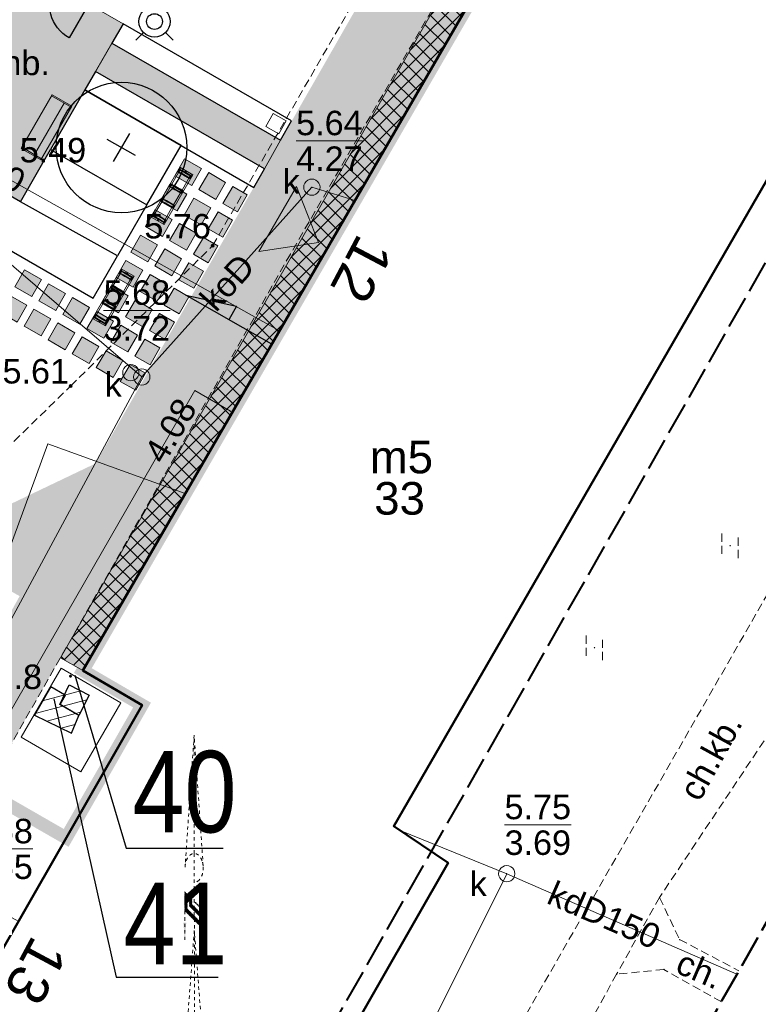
# Model space of a CAD drawing. Extents: x 5477758 to 5478333, y 5918235 to 5918502.
# Tile 64 of 130: x 5477946 to 5477968, y 5918417 to 5918447. Entities that reach past the tile are written whole.
import ezdxf
from ezdxf.enums import TextEntityAlignment as Align

# ---------------------------------------------------------------- set-up
doc = ezdxf.new("R2010")
doc.units = 0
doc.header["$LTSCALE"] = 0.25
doc.header["$PDSIZE"] = 0.75
for name, pattern in [('budynki akt$0$DASHED', [19.05, 12.7, -6.35]), ('HIDDEN', [0.375, 0.25, -0.125]), ('PRZER2-1', [3, 2, -1]), ('PRZER4-1', [5, 4, -1])]:
    doc.linetypes.add(name, pattern=pattern)
doc.layers.get('0').update_dxf_attribs({"linetype": 'CONTINUOUS', "lineweight": 13})
for name, color, linetype, lineweight in [('000_wejscia do budynków', 7, 'CONTINUOUS', 0), ('0_chodnik do naprawy', 7, 'CONTINUOUS', 0), ('0_NAWIERZCHNIA MINERALNA', 43, 'CONTINUOUS', 0), ('0_NAWIERZCHNIA UTWARDZONA_CHODNIK', 254, 'CONTINUOUS', 0), ('0_podziały zieleni średniowysokiej i nasadzeń niskich', 7, 'CONTINUOUS', 0), ('0_PROJEKTOWANE OGRODZENIE', 7, 'CONTINUOUS', 0), ('0_PROJEKTOWANE ZABAWKI', 7, 'CONTINUOUS', 0), ('A_GRANICA OPRACOWANIA', 7, 'CONTINUOUS', 0), ('E_osw', 5, 'CONTINUOUS', 30), ('GEPADR_O', 252, 'CONTINUOUS', 18), ('GESBZO', 252, 'CONTINUOUS', 50), ('GESBZO_O', 252, 'CONTINUOUS', 50), ('GSPPRB', 252, 'CONTINUOUS', 20), ('GSPWPN', 252, 'CONTINUOUS', 13), ('GSPWPN_O', 252, 'CONTINUOUS', 13), ('GSSKOD', 252, 'PRZER2-1', 18), ('GSSKOD_O', 252, 'PRZER2-1', 18), ('GSSUTR', 252, 'PRZER2-1', 18), ('GULCPR', 252, 'CONTINUOUS', 18), ('GULCPR_O', 252, 'CONTINUOUS', 18), ('GULEPR', 252, 'CONTINUOUS', 18), ('GULKPR', 252, 'CONTINUOUS', 18), ('GULKPR_O', 252, 'CONTINUOUS', 18), ('GULWPR', 252, 'CONTINUOUS', 18), ('GUPIWZ', 252, 'CONTINUOUS', 18), ('GUPIWZ_O', 252, 'CONTINUOUS', 18), ('GUPKSD', 252, 'CONTINUOUS', 18), ('GUPPRZ', 252, 'CONTINUOUS', 18), ('GUPPRZ_O', 252, 'CONTINUOUS', 18), ('OT_Rzedna', 252, 'CONTINUOUS', 18), ('wysokosci', 252, 'CONTINUOUS', 18), ('zakres', 252, 'PRZER4-1', 50), ('znak_polnocy', 252, 'HIDDEN', 13), ('ZZ_ekran', 55, 'BATTING', 13), ('ZZ_grupa', 60, 'CONTINUOUS', 30), ('ZZ_grupa-krzewow-szraf', 60, 'CONTINUOUS', 13), ('ZZ_numer-inwentaryzacyjny', 5, 'CONTINUOUS', 25)]:
    doc.layers.add(name, color=color, linetype=linetype, lineweight=lineweight)
for name, color, linetype in [('0_PROJEKTOWANE SPADKI TERENU', 7, 'CONTINUOUS'), ('ZZ_PROJ-drzewa', 7, 'CONTINUOUS'), ('ZZ_PROJ-obrys-rabaty', 7, 'CONTINUOUS')]:
    doc.layers.add(name, color=color, linetype=linetype)
doc.layers.add('kołnierz', color=252, linetype='CONTINUOUS', lineweight=70, plot=False)
doc.styles.add('GEO-INFO', font='arial.ttf')
doc.styles.add('zielen', font='ARIALN.TTF', dxfattribs={"height": 2.5})
doc.linetypes.add('BATTING', pattern='A,0.00254,-2.54,[134,ltypeshp.shx,S=2.54,R=0,X=-2.54,Y=0],-5.08,[134,ltypeshp.shx,S=2.54,R=180,X=2.54,Y=0],-2.54', length=10.16254)
pattern_1 = [(194.933, (5477838.29312, 5918344.3774), (0.08181636, -0.3067773), [])]

# ---------------------------------------------------------------- blocks, each defined once
blk = doc.blocks.new('POINT')
at = {"color": 0}
blk.add_point((0, 0), dxfattribs=at)
blk = doc.blocks.new('KOLO')
blk.add_hatch(color=0).paths.add_polyline_path([(-0.5, 0), (-0.482963, -0.12941), (-0.433013, -0.25), (-0.353553, -0.353553), (-0.25, -0.433013), (-0.12941, -0.482963), (0, -0.5), (0.12941, -0.482963), (0.25, -0.433013), (0.353553, -0.353553), (0.433013, -0.25), (0.482963, -0.12941), (0.5, 0), (0.482963, 0.12941), (0.433013, 0.25), (0.353553, 0.353553), (0.25, 0.433013), (0.12941, 0.482963), (0, 0.5), (-0.12941, 0.482963), (-0.25, 0.433013), (-0.353553, 0.353553), (-0.433013, 0.25), (-0.482963, 0.12941)])
blk = doc.blocks.new('OKRAG_PELNY')
at = {"color": 0}
blk.add_lwpolyline([(0, 0.5), (0.12941, 0.482963), (0.25, 0.433013), (0.353553, 0.353553), (0.433013, 0.25), (0.482963, 0.12941), (0.5, 0), (0.482963, -0.12941), (0.433013, -0.25), (0.353553, -0.353553), (0.25, -0.433013), (0.12941, -0.482963), (0, -0.5), (-0.12941, -0.482963), (-0.25, -0.433013), (-0.353553, -0.353553), (-0.433013, -0.25), (-0.482963, -0.12941), (-0.5, 0), (-0.482963, 0.12941), (-0.433013, 0.25), (-0.353553, 0.353553), (-0.25, 0.433013), (-0.12941, 0.482963)], close=True, dxfattribs=at)
blk = doc.blocks.new('SPTRW')
at = {"color": 0}
for points in [[(-0.51332, 0.7233), (-0.51332, -0.7767)], [(0.48668, -0.7767), (0.48668, 0.7233)]]:
    blk.add_lwpolyline(points, dxfattribs=at)
blk = doc.blocks.new('OTRN')
at = {"linetype": 'Continuous', "lineweight": 13}
blk.add_hatch(color=0, dxfattribs=at).paths.add_polyline_path([(0, -0.091, 1), (0, 0.091, 1)])
at = {"color": 0, "linetype": 'Continuous', "lineweight": 13}
blk.add_circle((0, 0), 0.0906, dxfattribs=at)
blk = doc.blocks.new('zw$2EFF')
at = {"lineweight": 18}
blk.add_hatch(color=256, dxfattribs=at).paths.add_polyline_path([(-0.771, 0.963), (0, 0), (0.77, 0.963)])
blk.add_lwpolyline([(-0.771, 0.963), (0.77, 0.963), (0, 0), (-0.771, 0.963)], dxfattribs=at)
blk = doc.blocks.new('stara ławka w nowym miejscu')
at = {"color": 0}
for p, q in [((5470779.101, 5934415.094), (5470779.772, 5934415.292)), ((5470779.112, 5934415.056), (5470779.784, 5934415.254)), ((5470780.059, 5934413.438), (5470779.544, 5934415.183)), ((5470779.772, 5934415.292), (5470780.31, 5934413.47)), ((5470779.639, 5934413.272), (5470779.101, 5934415.094)), ((5470780.299, 5934413.508), (5470779.627, 5934413.31)), ((5470780.31, 5934413.47), (5470779.639, 5934413.272))]:
    blk.add_line(p, q, dxfattribs=at)
blk = doc.blocks.new('zw$76AF')
at = {"color": 0}
for p, q in [((-227.1, 43.6), (-226.7, 43.2)), ((-227.1, 43.6), (-227.1, -2.4)), ((-226.7, 43.2), (-227.1, 43.6)), ((-50.9, 43.6), (-227.1, 43.6)), ((-222.5, 39), (-226.7, 43.2)), ((-226.7, 43.2), (-222.5, 39)), ((-222.5, 39), (-222.2, 38.7)), ((-222.2, 38.7), (-222.5, 39)), ((-222.2, 40.6), (-222.2, 28)), ((-220, 40.6), (-220, 41.4)), ((-214, 41.4), (-220, 41.4)), ((-220, 28), (-220, 40.6)), ((-214, 39.8), (-220, 39.8)), ((-214, 38.6), (-220, 38.6)), ((-214, 41.4), (-214, 40.6)), ((-214, 40.6), (-214, 28)), ((-211.8, 28), (-211.8, 40.6)), ((-170.2, 38.6), (-211.8, 38.6)), ((-170.2, 40.6), (-170.2, 28)), ((-168, 40.6), (-168, 41.4)), ((-162, 41.4), (-168, 41.4)), ((-168, 28), (-168, 40.6)), ((-162, 39.8), (-168, 39.8)), ((-162, 38.6), (-168, 38.6)), ((-162, 41.4), (-162, 40.6)), ((-162, 40.6), (-162, 28)), ((-159.8, 28), (-159.8, 40.6)), ((-118.2, 38.6), (-159.8, 38.6)), ((-118.2, 40.6), (-118.2, 28)), ((-116, 40.6), (-116, 41.4)), ((-110, 41.4), (-116, 41.4)), ((-116, 28), (-116, 40.6)), ((-110, 39.8), (-116, 39.8)), ((-110, 38.6), (-116, 38.6)), ((-110, 41.4), (-110, 40.6)), ((-110, 40.6), (-110, 28)), ((-107.8, 28), (-107.8, 40.6)), ((-66.2, 38.6), (-107.8, 38.6)), ((-66.2, 40.6), (-66.2, 28)), ((-64, 40.6), (-64, 41.4)), ((-58, 41.4), (-64, 41.4)), ((-64, 28), (-64, 40.6)), ((-58, 39.8), (-64, 39.8)), ((-58, 38.6), (-64, 38.6)), ((-58, 41.4), (-58, 40.6)), ((-58, 40.6), (-58, 28)), ((-55.8, 28), (-55.8, 40.6)), ((-55.8, 38.7), (-55.5, 39)), ((-55.5, 39), (-55.8, 38.7)), ((-51.3, 43.2), (-55.5, 39)), ((-55.5, 39), (-51.3, 43.2)), ((-51.3, 43.2), (-50.9, 43.6)), ((-50.9, 43.6), (-51.3, 43.2)), ((-50.9, -2.4), (-50.9, 43.6)), ((-226.7, -2), (-222.5, 2.2)), ((-222.5, 2.2), (-226.7, -2)), ((-222.2, 2.5), (-222.5, 2.2)), ((-222.5, 2.2), (-222.2, 2.5)), ((-222.2, 28), (-222.2, 21.7)), ((-222.2, 6.9), (-222.2, 21.7)), ((-222.2, 6.9), (-222.2, 0.6)), ((-220, 21.7), (-220, 28)), ((-220, 6.9), (-220, 21.7)), ((-220, 0.6), (-220, 6.9)), ((-220, 2.6), (-214, 2.6)), ((-214, 1.4), (-220, 1.4)), ((-220, -0.2), (-220, 0.6)), ((-214, 28), (-214, 21.7)), ((-214, 6.9), (-214, 21.7)), ((-214, 6.9), (-214, 0.6)), ((-214, 0.6), (-214, -0.2)), ((-211.8, 21.7), (-211.8, 28)), ((-211.8, 6.9), (-211.8, 21.7)), ((-211.8, 0.6), (-211.8, 6.9)), ((-211.8, 2.6), (-170.2, 2.6)), ((-170.2, 28), (-170.2, 21.7)), ((-170.2, 6.9), (-170.2, 21.7)), ((-170.2, 6.9), (-170.2, 0.6)), ((-168, 21.7), (-168, 28)), ((-168, 6.9), (-168, 21.7)), ((-168, 0.6), (-168, 6.9)), ((-168, 2.6), (-162, 2.6)), ((-162, 1.4), (-168, 1.4)), ((-168, -0.2), (-168, 0.6)), ((-162, 28), (-162, 21.7)), ((-162, 6.9), (-162, 21.7)), ((-162, 6.9), (-162, 0.6)), ((-162, 0.6), (-162, -0.2)), ((-159.8, 21.7), (-159.8, 28)), ((-159.8, 6.9), (-159.8, 21.7)), ((-159.8, 0.6), (-159.8, 6.9)), ((-159.8, 2.6), (-118.2, 2.6)), ((-118.2, 28), (-118.2, 21.7)), ((-118.2, 6.9), (-118.2, 21.7)), ((-118.2, 6.9), (-118.2, 0.6)), ((-116, 21.7), (-116, 28)), ((-116, 6.9), (-116, 21.7)), ((-116, 0.6), (-116, 6.9)), ((-116, 2.6), (-110, 2.6)), ((-110, 1.4), (-116, 1.4)), ((-116, -0.2), (-116, 0.6)), ((-110, 28), (-110, 21.7)), ((-110, 6.9), (-110, 21.7)), ((-110, 6.9), (-110, 0.6)), ((-110, 0.6), (-110, -0.2)), ((-107.8, 21.7), (-107.8, 28)), ((-107.8, 6.9), (-107.8, 21.7)), ((-107.8, 0.6), (-107.8, 6.9)), ((-107.8, 2.6), (-66.2, 2.6)), ((-66.2, 28), (-66.2, 21.7)), ((-66.2, 6.9), (-66.2, 21.7)), ((-66.2, 6.9), (-66.2, 0.6)), ((-64, 21.7), (-64, 28)), ((-64, 6.9), (-64, 21.7)), ((-64, 0.6), (-64, 6.9)), ((-64, 2.6), (-58, 2.6)), ((-58, 1.4), (-64, 1.4)), ((-64, -0.2), (-64, 0.6)), ((-58, 28), (-58, 21.7)), ((-58, 6.9), (-58, 21.7)), ((-58, 6.9), (-58, 0.6)), ((-58, 0.6), (-58, -0.2)), ((-55.8, 21.7), (-55.8, 28)), ((-55.8, 6.9), (-55.8, 21.7)), ((-55.8, 0.6), (-55.8, 6.9)), ((-55.5, 2.2), (-55.8, 2.5)), ((-55.8, 2.5), (-55.5, 2.2)), ((-55.5, 2.2), (-51.3, -2)), ((-51.3, -2), (-55.5, 2.2)), ((-226.7, -2), (-227.1, -2.4)), ((-227.1, -2.4), (-226.7, -2)), ((-227.1, -2.4), (-50.9, -2.4)), ((-214, -0.2), (-220, -0.2)), ((-162, -0.2), (-168, -0.2)), ((-110, -0.2), (-116, -0.2)), ((-58, -0.2), (-64, -0.2)), ((-50.9, -2.4), (-51.3, -2)), ((-51.3, -2), (-50.9, -2.4))]:
    blk.add_line(p, q, dxfattribs=at)
for centre in [(-224.6, 20.6), (-53.4, 20.6)]:
    blk.add_circle(centre, 1.6, dxfattribs=at)
for centre, start, end in [((-221.1, 40.6), 0, 180), ((-212.9, 40.6), 0, 180), ((-169.1, 40.6), 0, 180), ((-160.9, 40.6), 0, 180), ((-117.1, 40.6), 0, 180), ((-108.9, 40.6), 0, 180), ((-65.1, 40.6), 0, 180), ((-56.9, 40.6), 0, 180), ((-221.1, 28), 180, 0), ((-221.1, 0.6), 180, 0), ((-212.9, 28), 180, 0), ((-212.9, 0.6), 180, 0), ((-169.1, 28), 180, 0), ((-169.1, 0.6), 180, 0), ((-160.9, 28), 180, 0), ((-160.9, 0.6), 180, 0), ((-117.1, 28), 180, 0), ((-117.1, 0.6), 180, 0), ((-108.9, 28), 180, 0), ((-108.9, 0.6), 180, 0), ((-65.1, 28), 180, 0), ((-65.1, 0.6), 180, 0), ((-56.9, 28), 180, 0), ((-56.9, 0.6), 180, 0)]:
    blk.add_arc(centre, 1.1, start, end, dxfattribs=at)
blk = doc.blocks.new('znak')
for points in [[(97792.02, 33202.11), (97792.13, 33202.89), (97792.44, 33203.57), (97792.93, 33204.06), (97793.43, 33204.21), (97793.93, 33204.06), (97794.41, 33203.55), (97794.7, 33202.86), (97794.78, 33202.42), (97794.69, 33201.09), (97794.39, 33200.41), (97793.89, 33199.91), (97793.43, 33199.76)], [(97792.05, 33174.15), (97792.16, 33174.92), (97792.47, 33175.6), (97792.96, 33176.1), (97793.46, 33176.25), (97793.96, 33176.09), (97794.44, 33175.59), (97794.73, 33174.9), (97794.84, 33174.01), (97794.72, 33173.13), (97794.42, 33172.44), (97793.92, 33171.95), (97793.47, 33171.8)]]:
    blk.add_spline(points, degree=3)
at = {"layer": 'znak_polnocy', "linetype": 'ByBlock'}
for p, q in [((97793.41, 33222.33, -3.5), (97792.02, 33202.11, -3.5)), ((97794.8, 33202.32, -3.5), (97793.41, 33222.33, -3.5)), ((97793.43, 33204.21, -3.5), (97793.41, 33222.33, -3.5)), ((97793.43, 33204.21, -3.5), (97793.47, 33171.8, -3.5)), ((97791.99, 33198.28, -3.5), (97792.03, 33198.32, -3.5)), ((97791.99, 33198.19, -3.5), (97792.07, 33198.28, -3.5)), ((97791.99, 33198.11, -3.5), (97792.11, 33198.23, -3.5)), ((97791.99, 33198.02, -3.5), (97792.16, 33198.19, -3.5)), ((97791.99, 33197.93, -3.5), (97792.2, 33198.15, -3.5)), ((97791.99, 33197.84, -3.5), (97792.25, 33198.1, -3.5)), ((97791.99, 33197.75, -3.5), (97792.29, 33198.06, -3.5)), ((97791.99, 33197.66, -3.5), (97792.34, 33198.01, -3.5)), ((97791.99, 33197.58, -3.5), (97792.38, 33197.97, -3.5)), ((97791.99, 33197.49, -3.5), (97792.42, 33197.92, -3.5)), ((97791.99, 33197.4, -3.5), (97792.47, 33197.88, -3.5)), ((97791.99, 33197.31, -3.5), (97792.51, 33197.84, -3.5)), ((97791.99, 33197.22, -3.5), (97792.56, 33197.79, -3.5)), ((97791.99, 33197.13, -3.5), (97792.6, 33197.75, -3.5)), ((97791.99, 33197.04, -3.5), (97792.65, 33197.7, -3.5)), ((97791.99, 33196.96, -3.5), (97792.69, 33197.66, -3.5)), ((97791.99, 33196.87, -3.5), (97792.73, 33197.61, -3.5)), ((97791.99, 33196.78, -3.5), (97792.78, 33197.57, -3.5)), ((97791.99, 33196.69, -3.5), (97792.82, 33197.53, -3.5)), ((97791.99, 33196.6, -3.5), (97792.87, 33197.48, -3.5)), ((97791.99, 33196.51, -3.5), (97792.91, 33197.44, -3.5)), ((97791.99, 33196.43, -3.5), (97792.95, 33197.39, -3.5)), ((97791.99, 33196.34, -3.5), (97793, 33197.35, -3.5)), ((97791.99, 33196.25, -3.5), (97793.04, 33197.31, -3.5)), ((97791.99, 33196.16, -3.5), (97793.09, 33197.26, -3.5)), ((97791.99, 33196.07, -3.5), (97793.13, 33197.22, -3.5)), ((97791.99, 33195.98, -3.5), (97793.18, 33197.17, -3.5)), ((97791.99, 33195.9, -3.5), (97793.22, 33197.13, -3.5)), ((97791.99, 33195.81, -3.5), (97793.26, 33197.08, -3.5)), ((97791.99, 33195.72, -3.5), (97793.31, 33197.04, -3.5)), ((97791.99, 33195.63, -3.5), (97793.35, 33197, -3.5)), ((97791.99, 33195.54, -3.5), (97793.4, 33196.95, -3.5)), ((97791.99, 33195.45, -3.5), (97793.44, 33196.91, -3.5)), ((97792, 33195.38, -3.5), (97793.48, 33196.86, -3.5)), ((97792.05, 33195.34, -3.5), (97793.53, 33196.82, -3.5)), ((97792.09, 33195.29, -3.5), (97793.57, 33196.77, -3.5)), ((97792.13, 33195.25, -3.5), (97793.62, 33196.73, -3.5)), ((97792.18, 33195.2, -3.5), (97793.66, 33196.69, -3.5)), ((97792.22, 33195.16, -3.5), (97793.71, 33196.64, -3.5)), ((97792.27, 33195.12, -3.5), (97793.75, 33196.6, -3.5)), ((97792.31, 33195.07, -3.5), (97793.79, 33196.55, -3.5)), ((97792.36, 33195.03, -3.5), (97793.84, 33196.51, -3.5)), ((97792.4, 33194.98, -3.5), (97793.88, 33196.47, -3.5)), ((97792.44, 33194.94, -3.5), (97793.93, 33196.42, -3.5)), ((97792.49, 33194.9, -3.5), (97793.97, 33196.38, -3.5)), ((97792.53, 33194.85, -3.5), (97794.01, 33196.33, -3.5)), ((97792.58, 33194.81, -3.5), (97794.06, 33196.29, -3.5)), ((97792.62, 33194.76, -3.5), (97794.1, 33196.24, -3.5)), ((97792.67, 33194.72, -3.5), (97794.15, 33196.2, -3.5)), ((97792.71, 33194.67, -3.5), (97794.19, 33196.16, -3.5)), ((97792.75, 33194.63, -3.5), (97794.24, 33196.11, -3.5)), ((97792.8, 33194.59, -3.5), (97794.28, 33196.07, -3.5)), ((97794.95, 33195.4, -3.5), (97794.95, 33197.18, -4.5)), ((97791.99, 33190.95, -6), (97791.99, 33195.4, -6)), ((97791.99, 33195.4, -3.5), (97791.99, 33193.62, -3.1)), ((97792.84, 33194.54, -3.5), (97794.32, 33196.02, -3.5)), ((97792.89, 33194.5, -3.5), (97794.37, 33195.98, -3.5)), ((97792.93, 33194.45, -3.5), (97794.41, 33195.93, -3.5)), ((97792.97, 33194.41, -3.5), (97794.46, 33195.89, -3.5)), ((97793.02, 33194.36, -3.5), (97794.5, 33195.85, -3.5)), ((97793.06, 33194.32, -3.5), (97794.54, 33195.8, -3.5)), ((97793.11, 33194.28, -3.5), (97794.59, 33195.76, -3.5)), ((97793.15, 33194.23, -3.5), (97794.63, 33195.71, -3.5)), ((97793.2, 33194.19, -3.5), (97794.68, 33195.67, -3.5)), ((97793.24, 33194.14, -3.5), (97794.72, 33195.63, -3.5)), ((97793.28, 33194.1, -3.5), (97794.77, 33195.58, -3.5)), ((97793.33, 33194.06, -3.5), (97794.81, 33195.54, -3.5)), ((97793.37, 33194.01, -3.5), (97794.85, 33195.49, -3.5)), ((97793.42, 33193.97, -3.5), (97794.9, 33195.45, -3.5)), ((97793.46, 33193.92, -3.5), (97794.94, 33195.4, -3.5)), ((97793.5, 33193.88, -3.5), (97794.95, 33195.33, -3.5)), ((97793.55, 33193.83, -3.5), (97794.95, 33195.24, -3.5)), ((97793.59, 33193.79, -3.5), (97794.95, 33195.15, -3.5)), ((97793.64, 33193.75, -3.5), (97794.95, 33195.06, -3.5)), ((97793.68, 33193.7, -3.5), (97794.95, 33194.97, -3.5)), ((97793.73, 33193.66, -3.5), (97794.95, 33194.88, -3.5)), ((97793.77, 33193.61, -3.5), (97794.95, 33194.8, -3.5)), ((97793.81, 33193.57, -3.5), (97794.95, 33194.71, -3.5)), ((97793.86, 33193.52, -3.5), (97794.95, 33194.62, -3.5)), ((97793.9, 33193.48, -3.5), (97794.95, 33194.53, -3.5)), ((97793.95, 33193.44, -3.5), (97794.95, 33194.44, -3.5)), ((97793.99, 33193.39, -3.5), (97794.95, 33194.35, -3.5)), ((97794.04, 33193.35, -3.5), (97794.95, 33194.27, -3.5)), ((97794.08, 33193.3, -3.5), (97794.95, 33194.18, -3.5)), ((97794.12, 33193.26, -3.5), (97794.95, 33194.09, -3.5)), ((97794.17, 33193.22, -3.5), (97794.95, 33194, -3.5)), ((97794.21, 33193.17, -3.5), (97794.95, 33193.91, -3.5)), ((97794.26, 33193.13, -3.5), (97794.95, 33193.82, -3.5)), ((97794.3, 33193.08, -3.5), (97794.95, 33193.73, -3.5)), ((97794.34, 33193.04, -3.5), (97794.95, 33193.65, -3.5)), ((97794.39, 33192.99, -3.5), (97794.95, 33193.56, -3.5)), ((97794.43, 33192.95, -3.5), (97794.95, 33193.47, -3.5)), ((97794.48, 33192.91, -3.5), (97794.95, 33193.38, -3.5)), ((97794.52, 33192.86, -3.5), (97794.95, 33193.29, -3.5)), ((97794.57, 33192.82, -3.5), (97794.95, 33193.2, -3.5)), ((97794.61, 33192.77, -3.5), (97794.95, 33193.12, -3.5)), ((97793.44, 33192.41, -6), (97792.05, 33174.15, -3.5)), ((97794.83, 33174.36, -3.5), (97793.44, 33192.41, -2.5)), ((97794.65, 33192.73, -3.5), (97794.95, 33193.03, -3.5)), ((97794.7, 33192.69, -3.5), (97794.95, 33192.94, -3.5)), ((97794.74, 33192.64, -3.5), (97794.95, 33192.85, -3.5)), ((97794.79, 33192.6, -3.5), (97794.95, 33192.76, -3.5)), ((97794.83, 33192.55, -3.5), (97794.95, 33192.67, -3.5)), ((97794.87, 33192.51, -3.5), (97794.95, 33192.59, -3.5)), ((97794.92, 33192.46, -3.5), (97794.95, 33192.5, -3.5))]:
    blk.add_line(p, q, dxfattribs=at)
for points in [[(97794.95, 33199.85, -2.5), (97795.17, 33197.18, -2.5), (97794.73, 33197.18, -2.5)], [(97791.76, 33193.62, -2.5), (97792.21, 33193.62, -2.5), (97791.99, 33190.95, -2.5)]]:
    blk.add_solid(points, dxfattribs=at)
blk = doc.blocks.new('D4')
at = {"layer": 'ZZ_PROJ-drzewa'}
for p, q in [((0, -0.5), (0, 0.5)), ((0.5, 0), (-0.5, 0))]:
    blk.add_line(p, q, dxfattribs=at)
blk.add_circle((0, 0), 2, dxfattribs=at)
blk = doc.blocks.new('zw$6B5E')
at = {"layer": 'E_osw', "color": 5}
for p, q in [((0.363, 0.041), (0.128, 0.275)), ((1.04, 0.041), (1.275, 0.275)), ((0.363, -0.637), (0.128, -0.871)), ((1.04, -0.637), (1.275, -0.871))]:
    blk.add_line(p, q, dxfattribs=at)
for radius in [0.479, 0.242]:
    blk.add_circle((0.702, -0.298), radius, dxfattribs=at)

msp = doc.modelspace()

# ---------------------------------------------------------------- hatches: boundary and pattern name
at = {"lineweight": 0}
for points in [[(5477951.236, 5918442.751), (5477950.937, 5918442.231), (5477950.417, 5918442.531), (5477950.716, 5918443.051)], [(5477951.973, 5918442.327), (5477951.673, 5918441.807), (5477951.153, 5918442.106), (5477951.453, 5918442.626)], [(5477950.787, 5918441.971), (5477950.487, 5918441.451), (5477949.967, 5918441.751), (5477950.267, 5918442.271)], [(5477952.629, 5918441.949), (5477952.332, 5918441.427), (5477951.89, 5918441.682), (5477952.189, 5918442.202)], [(5477951.523, 5918441.547), (5477951.224, 5918441.027), (5477950.704, 5918441.327), (5477951.003, 5918441.846)], [(5477950.337, 5918441.191), (5477950.038, 5918440.672), (5477949.518, 5918440.971), (5477949.818, 5918441.491)], [(5477952.183, 5918441.166), (5477951.887, 5918440.645), (5477951.44, 5918440.902), (5477951.74, 5918441.422)], [(5477951.074, 5918440.767), (5477950.774, 5918440.247), (5477950.254, 5918440.547), (5477950.554, 5918441.067)], [(5477949.888, 5918440.412), (5477949.588, 5918439.892), (5477949.069, 5918440.191), (5477949.368, 5918440.711)], [(5477951.738, 5918440.384), (5477951.442, 5918439.863), (5477950.991, 5918440.122), (5477951.29, 5918440.642)], [(5477950.625, 5918439.987), (5477950.325, 5918439.467), (5477949.805, 5918439.767), (5477950.105, 5918440.287)], [(5477949.439, 5918439.632), (5477949.139, 5918439.112), (5477948.619, 5918439.412), (5477948.919, 5918439.931)], [(5477951.293, 5918439.602), (5477950.996, 5918439.081), (5477950.542, 5918439.343), (5477950.841, 5918439.862)], [(5477946.331, 5918439.346), (5477946.031, 5918438.826), (5477945.511, 5918439.125), (5477945.811, 5918439.645)], [(5477950.175, 5918439.208), (5477949.876, 5918438.688), (5477949.356, 5918438.987), (5477949.655, 5918439.507)], [(5477947.067, 5918438.921), (5477946.767, 5918438.401), (5477946.248, 5918438.701), (5477946.547, 5918439.221)], [(5477948.989, 5918438.852), (5477948.69, 5918438.332), (5477948.17, 5918438.632), (5477948.469, 5918439.152)], [(5477945.881, 5918438.566), (5477945.582, 5918438.046), (5477945.062, 5918438.345), (5477945.361, 5918438.865)], [(5477950.848, 5918438.82), (5477950.551, 5918438.299), (5477950.092, 5918438.563), (5477950.392, 5918439.083)], [(5477947.804, 5918438.497), (5477947.504, 5918437.977), (5477946.984, 5918438.276), (5477947.284, 5918438.796)], [(5477949.726, 5918438.428), (5477949.426, 5918437.908), (5477948.906, 5918438.207), (5477949.206, 5918438.727)], [(5477946.618, 5918438.141), (5477946.318, 5918437.621), (5477945.798, 5918437.921), (5477946.098, 5918438.441)], [(5477948.54, 5918438.072), (5477948.24, 5918437.552), (5477947.721, 5918437.852), (5477948.02, 5918438.372)], [(5477950.402, 5918438.038), (5477950.106, 5918437.517), (5477949.643, 5918437.783), (5477949.942, 5918438.303)], [(5477947.354, 5918437.717), (5477947.055, 5918437.197), (5477946.535, 5918437.497), (5477946.834, 5918438.017)], [(5477949.276, 5918437.648), (5477948.977, 5918437.128), (5477948.457, 5918437.428), (5477948.757, 5918437.948)], [(5477948.091, 5918437.293), (5477947.791, 5918436.773), (5477947.271, 5918437.072), (5477947.571, 5918437.592)], [(5477949.957, 5918437.256), (5477949.661, 5918436.735), (5477949.193, 5918437.003), (5477949.493, 5918437.523)], [(5477948.827, 5918436.868), (5477948.528, 5918436.348), (5477948.008, 5918436.648), (5477948.307, 5918437.168)], [(5477949.512, 5918436.474), (5477949.216, 5918435.954), (5477948.744, 5918436.223), (5477949.044, 5918436.743)]]:
    msp.add_hatch(color=254, dxfattribs=at).paths.add_polyline_path(points)
at = {"layer": '0_chodnik do naprawy'}
h = msp.add_hatch(dxfattribs=at)
h.set_pattern_fill('ANSI37', color=0, scale=0.1, style=0)
h.set_pattern_definition([(45, (0, 0), (-0.224506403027, 0.224506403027), []), (135, (0, 0), (-0.224506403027, -0.224506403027), [])])
h.paths.add_polyline_path([(5477964.141, 5918455.941), (5477963.369, 5918456.364), (5477946.91, 5918427.756), (5477947.596, 5918427.361)])
at = {"layer": '0_NAWIERZCHNIA MINERALNA', "transparency": 33554636}
for points in [[(5477944.188, 5918449.863), (5477948.829, 5918447.192), (5477945.683, 5918441.734), (5477941.044, 5918444.404)], [(5477948.482, 5918446.592), (5477947.983, 5918445.725), (5477953.164, 5918442.743), (5477953.651, 5918443.617)]]:
    msp.add_hatch(color=256, dxfattribs=at).paths.add_polyline_path(points)
at = {"layer": '0_NAWIERZCHNIA UTWARDZONA_CHODNIK', "transparency": 33554636}
msp.add_hatch(color=256, dxfattribs=at).paths.add_polyline_path([(5477962.493, 5918459.043), (5477957.044, 5918449.527), (5477951.796, 5918440.362), (5477947.988, 5918433.712), (5477937.075, 5918428.498), (5477936.605, 5918428.29), (5477938.473, 5918427.16), (5477943.438, 5918429.127), (5477945.135, 5918429.94), (5477945.396, 5918429.792), (5477945.658, 5918429.644), (5477944.382, 5918427.315), (5477942.909, 5918424.629), (5477944.585, 5918423.669), (5477946.91, 5918427.756), (5477947.596, 5918427.361), (5477965.541, 5918458.35), (5477963.011, 5918459.841)])
at = {"layer": 'ZZ_grupa-krzewow-szraf'}
h = msp.add_hatch(dxfattribs=at)
h.set_pattern_fill('ANSI31', color=256, scale=0.1, angle=90)
h.set_pattern_definition(pattern_1)
edge = h.paths.add_edge_path()
edge.add_line((5477947.037, 5918426.622), (5477946.613, 5918426.866))
edge.add_line((5477946.613, 5918426.866), (5477946.11, 5918425.992))
edge.add_line((5477946.11, 5918425.992), (5477947.246, 5918425.441))
edge.add_line((5477947.246, 5918425.441), (5477947.474, 5918425.989))
edge.add_line((5477947.474, 5918425.989), (5477946.897, 5918426.318))
edge.add_line((5477946.897, 5918426.318), (5477947.062, 5918426.608))
h = msp.add_hatch(dxfattribs=at)
h.set_pattern_fill('ANSI31', color=256, scale=0.1, angle=90)
h.set_pattern_definition(pattern_1)
h.paths.add_polyline_path([(5477947.182, 5918426.924), (5477947.795, 5918426.603), (5477947.474, 5918425.989), (5477946.893, 5918426.32)])

# ---------------------------------------------------------------- linework, layer by layer
for p, q in [((5477951.89, 5918441.682), (5477952.189, 5918442.202)), ((5477952.189, 5918442.202), (5477952.629, 5918441.949)), ((5477952.629, 5918441.949), (5477952.332, 5918441.427)), ((5477952.332, 5918441.427), (5477951.89, 5918441.682)), ((5477951.44, 5918440.902), (5477951.74, 5918441.422)), ((5477951.74, 5918441.422), (5477952.183, 5918441.166)), ((5477952.183, 5918441.166), (5477951.887, 5918440.645)), ((5477950.991, 5918440.122), (5477951.29, 5918440.642)), ((5477951.29, 5918440.642), (5477951.738, 5918440.384)), ((5477951.887, 5918440.645), (5477951.44, 5918440.902)), ((5477951.738, 5918440.384), (5477951.442, 5918439.863)), ((5477951.442, 5918439.863), (5477950.991, 5918440.122)), ((5477950.542, 5918439.343), (5477950.841, 5918439.862)), ((5477950.841, 5918439.862), (5477951.293, 5918439.602)), ((5477951.293, 5918439.602), (5477950.996, 5918439.081)), ((5477950.996, 5918439.081), (5477950.542, 5918439.343)), ((5477950.092, 5918438.563), (5477950.392, 5918439.083)), ((5477950.392, 5918439.083), (5477950.848, 5918438.82)), ((5477950.848, 5918438.82), (5477950.551, 5918438.299)), ((5477950.551, 5918438.299), (5477950.092, 5918438.563)), ((5477949.643, 5918437.783), (5477949.942, 5918438.303)), ((5477949.942, 5918438.303), (5477950.402, 5918438.038)), ((5477950.402, 5918438.038), (5477950.106, 5918437.517)), ((5477950.106, 5918437.517), (5477949.643, 5918437.783)), ((5477949.193, 5918437.003), (5477949.493, 5918437.523)), ((5477949.493, 5918437.523), (5477949.957, 5918437.256)), ((5477949.661, 5918436.735), (5477949.193, 5918437.003)), ((5477949.957, 5918437.256), (5477949.661, 5918436.735)), ((5477948.744, 5918436.223), (5477949.044, 5918436.743)), ((5477949.044, 5918436.743), (5477949.512, 5918436.474)), ((5477949.512, 5918436.474), (5477949.216, 5918435.954)), ((5477949.216, 5918435.954), (5477948.744, 5918436.223))]:
    msp.add_line(p, q)
for points in [[(5477951.236, 5918442.751), (5477950.937, 5918442.231), (5477950.417, 5918442.531), (5477950.716, 5918443.051), (5477951.236, 5918442.751)], [(5477951.973, 5918442.327), (5477951.673, 5918441.807), (5477951.153, 5918442.106), (5477951.453, 5918442.626), (5477951.973, 5918442.327)], [(5477950.787, 5918441.971), (5477950.487, 5918441.451), (5477949.967, 5918441.751), (5477950.267, 5918442.271), (5477950.787, 5918441.971)], [(5477951.523, 5918441.547), (5477951.224, 5918441.027), (5477950.704, 5918441.327), (5477951.003, 5918441.846), (5477951.523, 5918441.547)], [(5477950.337, 5918441.191), (5477950.038, 5918440.672), (5477949.518, 5918440.971), (5477949.818, 5918441.491), (5477950.337, 5918441.191)], [(5477951.074, 5918440.767), (5477950.774, 5918440.247), (5477950.254, 5918440.547), (5477950.554, 5918441.067), (5477951.074, 5918440.767)], [(5477949.888, 5918440.412), (5477949.588, 5918439.892), (5477949.069, 5918440.191), (5477949.368, 5918440.711), (5477949.888, 5918440.412)], [(5477950.625, 5918439.987), (5477950.325, 5918439.467), (5477949.805, 5918439.767), (5477950.105, 5918440.287), (5477950.625, 5918439.987)], [(5477949.439, 5918439.632), (5477949.139, 5918439.112), (5477948.619, 5918439.412), (5477948.919, 5918439.931), (5477949.439, 5918439.632)], [(5477946.331, 5918439.346), (5477946.031, 5918438.826), (5477945.511, 5918439.125), (5477945.811, 5918439.645), (5477946.331, 5918439.346)], [(5477950.175, 5918439.208), (5477949.876, 5918438.688), (5477949.356, 5918438.987), (5477949.655, 5918439.507), (5477950.175, 5918439.208)], [(5477947.067, 5918438.921), (5477946.767, 5918438.401), (5477946.248, 5918438.701), (5477946.547, 5918439.221), (5477947.067, 5918438.921)], [(5477948.989, 5918438.852), (5477948.69, 5918438.332), (5477948.17, 5918438.632), (5477948.469, 5918439.152), (5477948.989, 5918438.852)], [(5477945.881, 5918438.566), (5477945.582, 5918438.046), (5477945.062, 5918438.345), (5477945.361, 5918438.865), (5477945.881, 5918438.566)], [(5477947.804, 5918438.497), (5477947.504, 5918437.977), (5477946.984, 5918438.276), (5477947.284, 5918438.796), (5477947.804, 5918438.497)], [(5477949.726, 5918438.428), (5477949.426, 5918437.908), (5477948.906, 5918438.207), (5477949.206, 5918438.727), (5477949.726, 5918438.428)], [(5477946.618, 5918438.141), (5477946.318, 5918437.621), (5477945.798, 5918437.921), (5477946.098, 5918438.441), (5477946.618, 5918438.141)], [(5477948.54, 5918438.072), (5477948.24, 5918437.552), (5477947.721, 5918437.852), (5477948.02, 5918438.372), (5477948.54, 5918438.072)], [(5477947.354, 5918437.717), (5477947.055, 5918437.197), (5477946.535, 5918437.497), (5477946.834, 5918438.017), (5477947.354, 5918437.717)], [(5477949.276, 5918437.648), (5477948.977, 5918437.128), (5477948.457, 5918437.428), (5477948.757, 5918437.948), (5477949.276, 5918437.648)], [(5477948.091, 5918437.293), (5477947.791, 5918436.773), (5477947.271, 5918437.072), (5477947.571, 5918437.592), (5477948.091, 5918437.293)], [(5477948.827, 5918436.868), (5477948.528, 5918436.348), (5477948.008, 5918436.648), (5477948.307, 5918437.168), (5477948.827, 5918436.868)]]:
    msp.add_lwpolyline(points)
at = {"layer": '0_chodnik do naprawy', "color": 0}
msp.add_lwpolyline([(5477964.141, 5918455.941), (5477963.369, 5918456.364), (5477946.91, 5918427.756), (5477947.596, 5918427.361), (5477964.141, 5918455.941)], dxfattribs=at)
at = {"layer": '0_podziały zieleni średniowysokiej i nasadzeń niskich'}
for points in [[(5477944.188, 5918449.863), (5477948.829, 5918447.192), (5477945.683, 5918441.734), (5477941.044, 5918444.404), (5477944.188, 5918449.863)], [(5477944.188, 5918449.863), (5477948.829, 5918447.192), (5477945.683, 5918441.734), (5477941.044, 5918444.404), (5477944.188, 5918449.863)], [(5477948.482, 5918446.592), (5477947.983, 5918445.725), (5477953.164, 5918442.743), (5477953.651, 5918443.617), (5477948.482, 5918446.592)]]:
    msp.add_lwpolyline(points, dxfattribs=at)
at = {"layer": '0_PROJEKTOWANE OGRODZENIE', "lineweight": 30}
msp.add_lwpolyline([(5477947.779, 5918447.8), (5477947.181, 5918446.76, -0.42735), (5477946.741, 5918448.401, -1)], format="xyb", dxfattribs=at)
at = {"layer": '0_PROJEKTOWANE SPADKI TERENU'}
msp.add_lwpolyline([(5477953.387, 5918437.365), (5477950.753, 5918438.874), (5477952.308, 5918438.533), (5477952.071, 5918438.119)], dxfattribs=at)
at = {"layer": '0_PROJEKTOWANE ZABAWKI'}
msp.add_lwpolyline([(5477953.599, 5918443.816), (5477953.829, 5918444.215), (5477953.43, 5918444.444), (5477953.2, 5918444.046), (5477953.599, 5918443.816)], dxfattribs=at)
msp.add_lwpolyline([(5477953.599, 5918443.816), (5477953.829, 5918444.215), (5477953.43, 5918444.444), (5477953.2, 5918444.046), (5477953.599, 5918443.816)], dxfattribs=at)
at = {"layer": 'A_GRANICA OPRACOWANIA', "color": 1, "linetype": 'budynki akt$0$DASHED', "ltscale": 0.1, "const_width": 0.4}
msp.add_lwpolyline([(5477924.666, 5918437.385), (5477923.68, 5918435.693), (5477947.085, 5918422.232), (5477949.411, 5918426.304), (5477947.596, 5918427.361), (5477964.141, 5918455.941), (5477965.541, 5918458.35), (5477956.078, 5918463.925), (5477947.799, 5918468.803), (5477947.799, 5918468.803), (5477943.997, 5918471.043), (5477943.489, 5918470.182), (5477933.716, 5918453.151), (5477933.004, 5918451.909), (5477924.666, 5918437.385)], dxfattribs=at)
at = {"layer": 'GESBZO', "linetype": 'Continuous', "lineweight": 50}
msp.add_lwpolyline([(5477947.596, 5918427.361), (5477964.141, 5918455.941), (5477973.257, 5918450.553), (5477957.124, 5918422.592), (5477958.789, 5918421.465), (5477950.46, 5918406.9), (5477941.35, 5918412.22), (5477949.411, 5918426.304)], close=True, dxfattribs=at)
at = {"layer": 'GSPPRB', "linetype": 'Continuous', "lineweight": 20}
for p in [(5477955.94, 5918441.774), (5477953.623, 5918437.772), (5477952.118, 5918435.312), (5477950.737, 5918432.786), (5477947.596, 5918427.361), (5477949.411, 5918426.304), (5477957.124, 5918422.592), (5477958.789, 5918421.465), (5477965.273, 5918420.409), (5477965.888, 5918419.116), (5477963.954, 5918418.054), (5477965.404, 5918418.198)]:
    msp.add_point(p, dxfattribs=at)
at = {"layer": 'GSSKOD', "linetype": 'PRZER2-1', "lineweight": 18, "ltscale": 0.5}
for points in [[(5477924.632, 5918422.726), (5477928.468, 5918424.674), (5477937.092, 5918428.506), (5477941.728, 5918430.721), (5477947.221, 5918436.084), (5477951.574, 5918440.386), (5477956.873, 5918449.535), (5477962.493, 5918459.043), (5477964.446, 5918462.055), (5477967.996, 5918468.433), (5477968.236, 5918468.933)], [(5477963.369, 5918456.364), (5477953.957, 5918440.129), (5477943.324, 5918421.46), (5477943.065, 5918421.081), (5477945.62, 5918419.676), (5477944.34, 5918417.44), (5477941.721, 5918418.806)], [(5477965.273, 5918420.409), (5477965.888, 5918419.116), (5477967.705, 5918418.159)], [(5477967.167, 5918417.211), (5477965.404, 5918418.198), (5477963.954, 5918418.054)]]:
    msp.add_lwpolyline(points, dxfattribs=at)
for points in [[(5477964.287, 5918457.946), (5477974.857, 5918451.467, -0.191303), (5477977.119, 5918444.664, -0.067534), (5477975.879, 5918437.577), (5477970.144, 5918427.702), (5477965.273, 5918420.409), (5477963.954, 5918418.054), (5477956.135, 5918403.788)], [(5477954.279, 5918404.806), (5477974.493, 5918439.999, 0.092657), (5477975.121, 5918446.676, 0.188707), (5477973.696, 5918450.211), (5477973.257, 5918450.553), (5477964.141, 5918455.941), (5477963.369, 5918456.364)]]:
    msp.add_lwpolyline(points, format="xyb", dxfattribs=at)
at = {"layer": 'GSSUTR', "linetype": 'PRZER2-1', "lineweight": 18, "ltscale": 0.5}
for points in [[(5477967.434, 5918431.21), (5477967.424, 5918431.19), (5477967.444, 5918431.19)], [(5477963.281, 5918428.082), (5477963.271, 5918428.062), (5477963.291, 5918428.062)]]:
    msp.add_lwpolyline(points, close=True, dxfattribs=at)
at = {"layer": 'GULCPR', "linetype": 'Continuous', "lineweight": 18}
msp.add_lwpolyline([(5477953.623, 5918437.772), (5477931.891, 5918449.971)], dxfattribs=at)
at = {"layer": 'GULEPR', "linetype": 'Continuous', "lineweight": 18}
msp.add_lwpolyline([(5477942.415, 5918423.098), (5477946.525, 5918434.312), (5477950.737, 5918432.786)], dxfattribs=at)
at = {"layer": 'GULKPR', "linetype": 'Continuous', "lineweight": 18}
for points in [[(5477938.093, 5918445.598), (5477938.283, 5918445.922), (5477949.403, 5918436.363)], [(5477954.616, 5918442.181), (5477949.403, 5918436.363)], [(5477955.94, 5918441.774), (5477954.616, 5918442.181)], [(5477949.403, 5918436.363), (5477933.821, 5918407.446)], [(5477957.324, 5918422.457), (5477960.59, 5918421.133)], [(5477960.59, 5918421.133), (5477949.647, 5918399.225)], [(5477967.646, 5918418.055), (5477960.59, 5918421.133)]]:
    msp.add_lwpolyline(points, dxfattribs=at)
at = {"layer": 'GULWPR', "linetype": 'Continuous', "lineweight": 18}
msp.add_lwpolyline([(5477935.954, 5918409.731), (5477951.031, 5918435.946), (5477952.118, 5918435.312)], dxfattribs=at)
at = {"layer": 'GUPPRZ_O', "linetype": 'Continuous', "lineweight": 9, "flags": 128}
for points in [[(5477954.134, 5918443.602), (5477956.172, 5918443.602)], [(5477948.232, 5918438.401), (5477950.271, 5918438.401)], [(5477960.521, 5918422.632), (5477962.56, 5918422.632)], [(5477944.024, 5918421.894), (5477946.063, 5918421.894)]]:
    msp.add_lwpolyline(points, dxfattribs=at)
at = {"layer": 'kołnierz', "linetype": 'PRZER4-1', "lineweight": 50}
msp.add_lwpolyline([(5477977.309, 5918380.798), (5477954.837, 5918395.479), (5477993.178, 5918463.057), (5477934.574, 5918496.308), (5477890.354, 5918424.446), (5477901.969, 5918417.467), (5477859.483, 5918348.301), (5477882.168, 5918332.75), (5477926.647, 5918301.778)], close=True, dxfattribs=at)
at = {"layer": 'zakres', "linetype": 'PRZER4-1', "lineweight": 40}
msp.add_lwpolyline([(5477963.54, 5918377.848), (5477941.504, 5918392.244), (5477979.546, 5918459.295), (5477938.033, 5918482.848), (5477904.167, 5918427.813), (5477915.775, 5918420.837), (5477872.982, 5918351.171), (5477887.852, 5918340.978), (5477923.836, 5918315.921)], close=True, dxfattribs=at)
at = {"layer": 'ZZ_ekran', "ltscale": 0.15, "elevation": 10.18}
msp.add_lwpolyline([(5477946.93, 5918427.434), (5477945.706, 5918425.32), (5477947.534, 5918424.262), (5477948.757, 5918426.376)], close=True, dxfattribs=at)
at = {"layer": 'ZZ_grupa'}
for points in [[(5477947.037, 5918426.622), (5477946.613, 5918426.866), (5477946.11, 5918425.992), (5477947.246, 5918425.441), (5477947.474, 5918425.989), (5477946.897, 5918426.318), (5477947.062, 5918426.608)], [(5477947.182, 5918426.924), (5477947.795, 5918426.603), (5477947.474, 5918425.989), (5477946.893, 5918426.32), (5477947.182, 5918426.924)]]:
    msp.add_lwpolyline(points, dxfattribs=at)
at = {"layer": 'ZZ_numer-inwentaryzacyjny'}
for points in [[(5477947.346, 5918427.221), (5477948.923, 5918421.917), (5477951.899, 5918421.917)], [(5477946.709, 5918426.499), (5477948.622, 5918417.961), (5477951.746, 5918417.961)]]:
    msp.add_lwpolyline(points, dxfattribs=at)
at = {"layer": 'ZZ_PROJ-obrys-rabaty'}
for points in [[(5477948.829, 5918447.192), (5477948.483, 5918446.592), (5477953.651, 5918443.617), (5477953.995, 5918444.215), (5477948.829, 5918447.192)], [(5477947.985, 5918445.724), (5477947.661, 5918445.165), (5477950.606, 5918443.46), (5477952.836, 5918442.175), (5477953.164, 5918442.743), (5477947.985, 5918445.724)], [(5477947.661, 5918445.165), (5477946.609, 5918443.34), (5477949.558, 5918441.641), (5477950.606, 5918443.46), (5477947.661, 5918445.165)], [(5477946.609, 5918443.34), (5477949.558, 5918441.641), (5477948.657, 5918440.077), (5477945.683, 5918441.734), (5477946.609, 5918443.34)], [(5477943.735, 5918442.855), (5477943.014, 5918441.603), (5477947.91, 5918438.782), (5477948.657, 5918440.077), (5477945.683, 5918441.734), (5477943.735, 5918442.855)]]:
    msp.add_lwpolyline(points, dxfattribs=at)

# ---------------------------------------------------------------- block references
at = {"layer": '000_wejscia do budynków', "lineweight": 0, "xscale": -1.5, "yscale": 1.5, "zscale": 1.5, "rotation": 59.93299828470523}
msp.add_blockref('zw$2EFF', (5477954.815, 5918440.482), dxfattribs=at)
at = {"layer": '0_PROJEKTOWANE ZABAWKI', "rotation": 313.6129553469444}
msp.add_blockref('stara ławka w nowym miejscu', (-2592316.197, 5785915.872), dxfattribs=at)
at = {"layer": '0_PROJEKTOWANE ZABAWKI', "xscale": 0.01, "yscale": 0.01, "zscale": 0.01, "rotation": 60.04704722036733}
for p in [(5477951.198, 5918443.015), (5477949.402, 5918439.905)]:
    msp.add_blockref('zw$76AF', p, dxfattribs=at)
at = {"layer": 'E_osw'}
msp.add_blockref('zw$6B5E', (5477949.091, 5918447.556), dxfattribs=at)
at = {"layer": 'GSPWPN', "lineweight": 13, "xscale": 0.09, "yscale": 0.09}
msp.add_blockref('KOLO', (5477947.218, 5918427.19), dxfattribs=at)
at = {"layer": 'GSSUTR', "lineweight": 18, "xscale": 0.5, "yscale": 0.5}
for p in [(5477967.434, 5918431.2), (5477963.281, 5918428.072)]:
    msp.add_blockref('SPTRW', p, dxfattribs=at)
at = {"layer": 'GUPIWZ', "lineweight": 18, "xscale": 0.5, "yscale": 0.5}
for p in [(5477954.616, 5918442.181), (5477949.067, 5918436.493), (5477949.403, 5918436.363), (5477960.59, 5918421.133)]:
    msp.add_blockref('OKRAG_PELNY', p, dxfattribs=at)
at = {"layer": 'GUPKSD', "lineweight": 18, "xscale": 0.5, "yscale": 0.5}
for name, p in [('OKRAG_PELNY', (5477954.616, 5918442.181)), ('OKRAG_PELNY', (5477949.403, 5918436.363)), ('POINT', (5477960.59, 5918421.133))]:
    msp.add_blockref(name, p, dxfattribs=at)
at = {"layer": 'GUPPRZ', "lineweight": 18}
for p in [(5477954.616, 5918442.181), (5477949.403, 5918436.363), (5477951.031, 5918435.946), (5477960.59, 5918421.133)]:
    msp.add_blockref('POINT', p, dxfattribs=at)
at = {"layer": 'OT_Rzedna', "color": 7, "linetype": 'Continuous', "xscale": 0.5, "yscale": 0.5, "zscale": 0.5}
for p in [(5477951.574, 5918440.386), (5477947.221, 5918436.084)]:
    msp.add_blockref('OTRN', p, dxfattribs=at)
at = {"layer": 'znak_polnocy', "color": 0, "xscale": 0.2, "yscale": 0.2, "zscale": 0.2}
msp.add_blockref('znak', (5458392.325, 5911780.912), dxfattribs=at)
at = {"layer": 'ZZ_PROJ-drzewa', "lineweight": 30, "rotation": 60.0468467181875}
msp.add_blockref('D4', (5477948.779, 5918443.397), dxfattribs=at)

# ---------------------------------------------------------------- texts
at = {"layer": 'GEPADR_O', "linetype": 'Continuous', "lineweight": 0, "style": 'GEO-INFO'}
for s, rotation, p in [('12', 242.1027, (5477957.156, 5918440.225)), ('13', 241.7231, (5477947.169, 5918418.703))]:
    msp.add_text(s, height=1.25, rotation=rotation, dxfattribs=at).set_placement(p, align=Align.TOP_LEFT)
at = {"layer": 'GESBZO_O', "linetype": 'Continuous', "lineweight": 0, "style": 'GEO-INFO'}
msp.add_text('m5', height=1, dxfattribs=at).set_placement((5477958.33, 5918433.408), align=Align.RIGHT)
msp.add_text('33', height=1, dxfattribs=at).set_placement((5477957.304, 5918433.142), align=Align.TOP_CENTER)
at = {"layer": 'GSPWPN_O', "linetype": 'Continuous', "lineweight": 0, "style": 'GEO-INFO'}
msp.add_text('5.8', height=0.75, dxfattribs=at).set_placement((5477944.889, 5918426.795))
at = {"layer": 'GSSKOD_O', "linetype": 'Continuous', "lineweight": 0, "style": 'GEO-INFO'}
msp.add_text('mb.', height=0.75, dxfattribs=at).set_placement((5477945.714, 5918446.005), align=Align.MIDDLE)
for s, rotation, p in [('ch.kb.', 61.2029, (5477966.827, 5918424.72)), ('ch.', 336.7039, (5477966.51, 5918418.205))]:
    msp.add_text(s, height=0.75, rotation=rotation, dxfattribs=at).set_placement(p, align=Align.MIDDLE)
at = {"layer": 'GULCPR_O', "linetype": 'Continuous', "lineweight": 0, "style": 'GEO-INFO'}
msp.add_text('cwD40', height=0.75, rotation=330.6909, dxfattribs=at).set_placement((5477944.34, 5918443.064), align=Align.MIDDLE)
at = {"layer": 'GULKPR_O', "linetype": 'Continuous', "lineweight": 0, "style": 'GEO-INFO'}
msp.add_text('koD', height=0.75, rotation=48.1396, dxfattribs=at).set_placement((5477952.01, 5918439.272), align=Align.MIDDLE)
msp.add_text('kdD150', height=0.75, rotation=336.4372, dxfattribs=at).set_placement((5477963.575, 5918419.867), align=Align.MIDDLE_CENTER)
at = {"layer": 'GUPIWZ_O', "linetype": 'Continuous', "lineweight": 0, "style": 'GEO-INFO'}
for p in [(5477954.245, 5918441.979), (5477948.793, 5918435.754), (5477959.979, 5918420.446)]:
    msp.add_text('k', height=0.75, dxfattribs=at).set_placement(p, align=Align.RIGHT)
at = {"layer": 'GUPPRZ_O', "linetype": 'Continuous', "lineweight": 0, "style": 'GEO-INFO'}
for s, p in [('5.64', (5477954.134, 5918443.774)), ('4.27', (5477954.134, 5918442.679)), ('5.68', (5477948.232, 5918438.574)), ('3.72', (5477948.232, 5918437.479)), ('5.75', (5477960.521, 5918422.805)), ('4.58', (5477944.024, 5918422.066)), ('3.69', (5477960.521, 5918421.71)), ('3.65', (5477944.024, 5918420.971))]:
    msp.add_text(s, height=0.75, dxfattribs=at).set_placement(p)
msp.add_text('4.08', height=0.75, rotation=59.3924, dxfattribs=at).set_placement((5477950.798, 5918435.598), align=Align.MIDDLE_RIGHT)
at = {"layer": 'wysokosci', "style": 'GEO-INFO'}
for s, p in [('5.49', (5477945.66, 5918443.69)), ('5.76', (5477949.482, 5918441.359)), ('5.61', (5477945.134, 5918436.912))]:
    msp.add_text(s, height=0.75, dxfattribs=at).set_placement(p, align=Align.TOP_LEFT)
at = {"layer": 'wysokosci', "color": 7, "style": 'GEO-INFO'}
for s, p in [('5.49', (5477945.66, 5918443.69)), ('5.76', (5477949.482, 5918441.359)), ('5.61', (5477945.134, 5918436.912))]:
    msp.add_text(s, height=0.75, dxfattribs=at).set_placement(p, align=Align.TOP_LEFT)
at = {"layer": 'ZZ_numer-inwentaryzacyjny', "linetype": 'Continuous', "char_height": 2.5, "width": 3.31586, "attachment_point": 1, "style": 'zielen'}
for s, insert in [('40', (5477949.121, 5918424.9)), ('41', (5477948.841, 5918420.858))]:
    msp.add_mtext(s, dxfattribs=dict(at, insert=insert))

doc.saveas('drawing.dxf')
